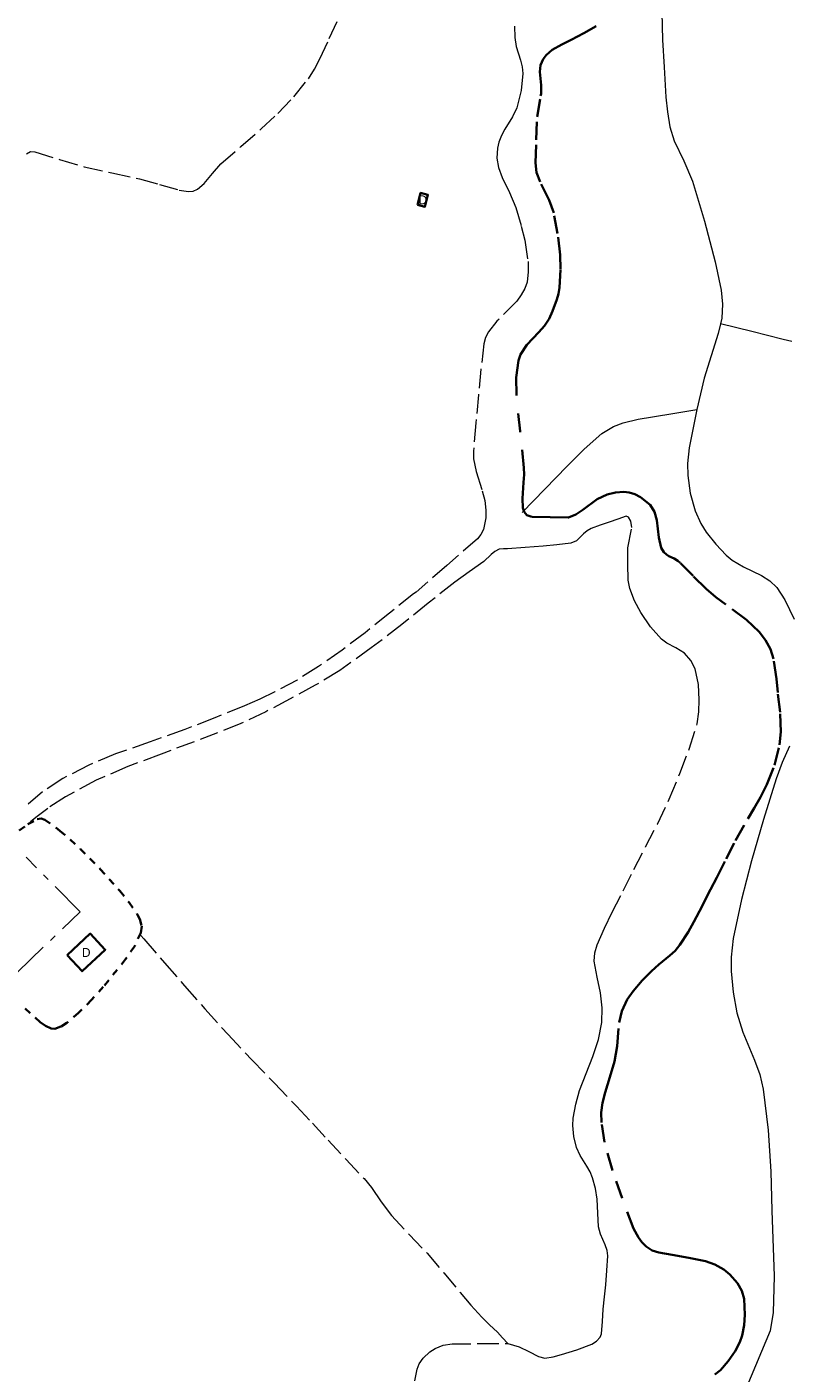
# Model space of a CAD drawing. Header units: metres. Extents: x 397317 to 400830, y 4588008 to 4590370.
# Tile 78 of 88: x 399890 to 400103, y 4589668 to 4590044. Entities that reach past the tile are written whole.
import ezdxf
from ezdxf.enums import TextEntityAlignment as Align

# ---------------------------------------------------------------- set-up
doc = ezdxf.new("R2010")
doc.units = ezdxf.units.M
doc.header["$MEASUREMENT"] = 0
for name, pattern in [('bt5mv20_filat', [17.375, 10, -2.75, 1.875, -2.75]), ('bt5mv20_nopinta', [10, 5, -5]), ('bt5mv20_tlin1', [7, 5.25, -1.75]), ('bt5mv20_tlin7', [3.75, 1.875, -1.875])]:
    doc.linetypes.add(name, pattern=pattern)
for name, color, linetype, lineweight in [('COB01_LN', 7, 'Continuous', 15), ('EDI01_CN', 7, 'Continuous', 15), ('EDI01_LN', 7, 'Continuous', 15), ('ESP02_LN', 7, 'Continuous', 15), ('FLU01_LN', 7, 'Continuous', 15), ('PAR01_LN', 7, 'Continuous', 15), ('TAN02_LN', 7, 'Continuous', 15)]:
    doc.layers.add(name, color=color, linetype=linetype, lineweight=lineweight)
doc.styles.add('034', font='txt')

msp = doc.modelspace()

# ---------------------------------------------------------------- linework, layer by layer
at = {"layer": 'COB01_LN', "color": 92, "linetype": 'bt5mv20_nopinta', "lineweight": 35}
for points in [[(400029.59, 4589955.06, 195.99), (400032.95, 4589958.61, 196.33), (400034.53, 4589960.43, 196.57), (400035.77, 4589962.39, 196.85), (400036.76, 4589964.5, 197.44), (400038, 4589967.72, 198.85), (400038.45, 4589969.39, 199.44), (400038.73, 4589971.1, 199.74), (400039, 4589976.26, 199.92), (400038.85, 4589980.23, 199.94), (400038.18, 4589986.2, 199.82), (400037.09, 4589992.01, 199.61), (400035.83, 4589995.51, 199.27), (400033.26, 4590000.64, 198.59), (400032.32, 4590003.26, 198.46), (400032, 4590005.96, 198.66), (400032.22, 4590012.42, 199.62), (400032.44, 4590018.87, 200.58), (400033.42, 4590024.69, 200.18), (400033.55, 4590025.29, 200.1), (400033.57, 4590027.72, 200.17), (400033.25, 4590031.43, 200.39), (400033.44, 4590033.24, 200.42), (400034.16, 4590034.98, 200.3), (400034.98, 4590036.08, 200.07), (400036.62, 4590037.55, 199.36), (400039.33, 4590039.06, 197.77), (400041.94, 4590040.37, 195.91), (400045.47, 4590042.21, 192.87), (400048.98, 4590044.13, 189.84)], [(400084.61, 4589696.6, 165.05), (400082.09, 4589698.04, 166.72), (400079.49, 4589698.94, 168.68), (400074.84, 4589699.88, 172.47), (400070.2, 4589700.75, 176.28), (400066.45, 4589701.4, 179.49), (400064.63, 4589701.96, 181.08), (400062.89, 4589703.07, 182.6), (400061.68, 4589704.32, 183.56), (400060.76, 4589705.59, 184.16), (400059.39, 4589708.1, 184.8), (400056.21, 4589716.59, 185.4), (400053.48, 4589724.33, 186.21), (400051.3, 4589732.2, 187.03), (400050.41, 4589737.73, 187.58), (400050.36, 4589740.5, 187.86), (400050.69, 4589743.23, 188.13), (400051.42, 4589746.13, 188.2), (400052.8, 4589750.44, 187.79), (400054.1, 4589754.74, 187.35), (400054.77, 4589759.06, 187.26), (400055.35, 4589765.63, 187.32), (400056.11, 4589768.89, 187.29), (400057.59, 4589772.07, 187.11), (400059.25, 4589774.47, 186.6), (400061.8, 4589777.43, 185.05), (400064.36, 4589780.07, 183.04), (400066.41, 4589781.92, 181.26), (400069.53, 4589784.36, 178.28), (400071, 4589785.72, 176.83), (400072.34, 4589787.36, 175.5), (400074.63, 4589790.96, 173.18), (400076.23, 4589793.78, 171.6), (400078.55, 4589798.21, 169.76), (400079.7, 4589800.49, 169.19), (400080.88, 4589802.81, 168.92), (400082.62, 4589806.23, 169.04), (400085.23, 4589811.39, 169.8), (400087.84, 4589816.51, 170.37), (400091.28, 4589822.59, 170.13), (400093.07, 4589825.62, 170.06), (400094.81, 4589828.68, 170.36), (400096.59, 4589832.2, 171.04), (400098.75, 4589837.63, 172.16), (400100.18, 4589843.28, 173.27), (400100.54, 4589846.93, 173.92), (400100.3, 4589852.44, 174.88), (400099.66, 4589857.95, 175.8), (400099.31, 4589861.69, 176.11), (400098.51, 4589867.3, 176), (400097.65, 4589869.99, 175.97), (400096.26, 4589872.55, 176.14), (400094.47, 4589874.84, 176.48), (400090.93, 4589878.22, 177.24), (400085.17, 4589882.5, 178.66), (400082.34, 4589884.59, 179.45), (400079.71, 4589886.87, 180.25), (400076.03, 4589890.5, 181.71), (400072.43, 4589894.12, 183.63), (400071.8, 4589894.68, 184.14), (400070.75, 4589895.34, 185.49), (400069.27, 4589896.03, 187.82), (400068.57, 4589896.47, 188.77), (400067.87, 4589897.12, 189.34), (400067.12, 4589898.36, 189.76), (400066.45, 4589901.2, 190.38), (400065.86, 4589906.11, 191.1), (400065.21, 4589908.42, 191.37), (400064, 4589910.36, 191.61), (400061.32, 4589912.55, 191.82), (400059.79, 4589913.34, 191.95), (400058.19, 4589913.84, 192.17), (400056.66, 4589914.02, 192.46), (400054.31, 4589913.83, 192.92), (400052.06, 4589913.29, 193.37), (400049.24, 4589911.91, 193.96), (400045.26, 4589908.98, 194.82), (400043.26, 4589907.69, 195.24), (400041.19, 4589906.87, 195.65), (400041.11, 4589906.86, 195.66), (400036.06, 4589906.96, 195.36), (400031, 4589907.05, 195.07), (400029.6, 4589907.47, 195.01), (400028.85, 4589908.41, 195.02), (400028.49, 4589909.57, 195.07), (400028.34, 4589912.16, 195.2), (400028.68, 4589916.66, 195.46), (400028.82, 4589918.83, 195.57), (400028.77, 4589920.75, 195.65), (400027.67, 4589930.94, 195.93), (400026.7, 4589941.13, 196.14), (400026.56, 4589945.93, 196.04), (400027.21, 4589950.72, 195.88), (400027.83, 4589952.42, 195.88), (400029.59, 4589955.06, 195.99)], [(400082.14, 4589667.27, 161.36), (400083.69, 4589668.54, 160.87), (400085.82, 4589670.97, 160.28), (400087.75, 4589673.79, 159.84), (400089.05, 4589676.31, 159.68), (400089.7, 4589678.22, 159.73), (400090.27, 4589681.08, 160.01), (400090.47, 4589683.92, 160.45), (400090.27, 4589688.42, 161.4), (400089.64, 4589690.64, 162.05), (400088.39, 4589692.83, 162.85), (400086.25, 4589695.25, 164.06), (400084.61, 4589696.6, 165.05)]]:
    msp.add_polyline3d(points, dxfattribs=at)
at = {"layer": 'EDI01_LN', "color": 1, "linetype": 'Continuous', "lineweight": 35}
for points in [[(399999.06, 4589994.19, 205.95), (399999.91, 4589997.56, 205.95), (400001.94, 4589997.05, 205.95), (400001.09, 4589993.68, 205.95), (399999.06, 4589994.19, 205.95)], [(399901.14, 4589784.5, 199.9), (399907.64, 4589790.52, 199.9), (399911.83, 4589786, 199.9), (399905.33, 4589779.98, 199.9), (399901.14, 4589784.5, 199.9)]]:
    msp.add_polyline3d(points, dxfattribs=at)
at = {"layer": 'ESP02_LN', "color": 254, "linetype": 'bt5mv20_tlin7', "lineweight": 35}
msp.add_polyline3d([(399887.81, 4589819.35, 200.42), (399890.19, 4589821.1, 200.42), (399892.76, 4589822.47, 200.42), (399893.87, 4589822.69, 200.42), (399894.95, 4589822.37, 200.42), (399899.17, 4589819.28, 200.21), (399904.93, 4589814.17, 199.4), (399910.41, 4589808.56, 198.58), (399915.92, 4589802.44, 198.02), (399918.45, 4589799.24, 197.75), (399920.86, 4589795.8, 197.45), (399921.5, 4589794.58, 197.25), (399922, 4589792.61, 196.79), (399921.77, 4589790.71, 196.51), (399919.95, 4589786.95, 196.5), (399917.49, 4589783.35, 196.51), (399911.27, 4589775.61, 196.33), (399907.97, 4589771.97, 196.24), (399904.32, 4589768.35, 196.18), (399901.11, 4589765.58, 196.17), (399899.43, 4589764.54, 196.17), (399897.71, 4589763.95, 196.18), (399896.69, 4589764, 196.18), (399895.09, 4589764.71, 196.19), (399893.62, 4589765.8, 196.25), (399889.22, 4589769.8, 196.68)], dxfattribs=at)
at = {"layer": 'FLU01_LN', "color": 150, "linetype": 'Continuous', "lineweight": 15}
for points in [[(400067.26, 4590047.94, 177.92), (400067.46, 4590040.31, 177.53), (400067.92, 4590032.69, 177.1), (400068.42, 4590024.35, 176.35), (400068.84, 4590020.2, 175.91), (400069.54, 4590016.07, 175.51), (400070.77, 4590012.15, 175.17), (400073.42, 4590006.54, 174.7), (400075.86, 4590000.84, 174.29), (400079.23, 4589989.65, 174.14), (400082.17, 4589978.3, 173.95), (400083.88, 4589970.39, 173.26), (400084.26, 4589966.43, 172.87), (400084.02, 4589962.51, 172.54), (400083.67, 4589960.97, 172.43)], [(400083.67, 4589960.97, 172.43), (400083.07, 4589958.3, 172.23), (400081.05, 4589952.05, 171.8), (400079.12, 4589945.76, 171.44), (400077.07, 4589936.99, 171.27)], [(400103.64, 4589956, 176.99), (400101.19, 4589956.63, 176.15), (400092.43, 4589958.81, 174.29), (400083.67, 4589960.97, 172.43)], [(400028.26, 4589908.22, 196.16), (400034.57, 4589914.71, 193.43), (400040.87, 4589921.2, 190.7), (400045.56, 4589925.94, 188.44), (400050.51, 4589930.28, 185.97), (400053.79, 4589932.23, 184.57), (400056.5, 4589933.26, 183.51), (400060.7, 4589934.32, 181.72), (400064.71, 4589935.01, 179.5), (400070.89, 4589936, 175.39), (400077.07, 4589936.99, 171.27)], [(400077.07, 4589936.99, 171.27), (400076.85, 4589936.05, 171.25), (400074.92, 4589926.31, 171.13), (400074.47, 4589921.92, 170.94), (400074.54, 4589918.6, 170.74), (400075.24, 4589913.61, 170.35), (400076.63, 4589908.66, 169.85), (400078.22, 4589905.12, 169.24), (400079.71, 4589902.72, 168.63), (400082.34, 4589899.41, 167.69), (400085.3, 4589896.28, 167.01), (400086.91, 4589894.93, 166.81), (400090.11, 4589893.08, 166.5), (400095.15, 4589890.66, 166.09), (400097.45, 4589889.16, 165.86), (400099.4, 4589887.22, 165.61), (400101.66, 4589883.83, 165.14), (400104.26, 4589878.41, 164.35)], [(400102.93, 4589842.87, 162.44), (400100.93, 4589838.38, 162.22), (400099.25, 4589833.81, 162), (400095.72, 4589822.38, 161.4), (400092.32, 4589810.85, 160.8), (400089.5, 4589800.03, 160.34), (400087.2, 4589789.13, 159.89), (400086.64, 4589783.98, 159.65), (400086.66, 4589780.06, 159.47), (400087.23, 4589774.18, 159.18), (400088.25, 4589768.37, 158.91), (400089.89, 4589762.98, 158.69), (400093.21, 4589755.12, 158.42), (400094.66, 4589751.14, 158.28), (400095.6, 4589747.03, 158.12), (400097.01, 4589735.54, 157.53), (400097.75, 4589724.05, 156.74), (400098.01, 4589713.11, 155.68), (400098.71, 4589694.78, 154.92), (400098.41, 4589684.62, 154.5), (400097.53, 4589679.51, 154.24), (400091.01, 4589663.89, 153.72)]]:
    msp.add_polyline3d(points, dxfattribs=at)
at = {"layer": 'PAR01_LN', "color": 3, "linetype": 'bt5mv20_tlin1', "lineweight": 15}
for points in [[(399889.8, 4590008.47, 208.98), (399890.97, 4590009.09, 208.98), (399892.16, 4590009.02, 208.98), (399899.01, 4590006.92, 208.78), (399905.9, 4590004.89, 208.42), (399913.62, 4590003.19, 208.07), (399921.36, 4590001.47, 207.64), (399926.92, 4589999.94, 207.2), (399932.46, 4589998.34, 206.72), (399935.07, 4589997.93, 206.49), (399936.37, 4589998.08, 206.37), (399937.59, 4589998.61, 206.27), (399939.48, 4590000.22, 206.22), (399941.73, 4590003.02, 206.38), (399944.08, 4590005.68, 206.49), (399949.73, 4590010.53, 206.4), (399955.36, 4590015.43, 206.32), (399960.03, 4590019.8, 206.34), (399964.5, 4590024.4, 206.31), (399968.56, 4590029.44, 206.15), (399970.29, 4590032.15, 206.06), (399971.77, 4590035, 205.98), (399974.37, 4590040.68, 205.85), (399976.97, 4590046.35, 205.71)], [(400026.15, 4590044.12, 203.96), (400026.18, 4590040.96, 203.96), (400026.59, 4590038.45, 203.96), (400027.79, 4590034.69, 203.96), (400028.29, 4590032.8, 203.96), (400028.49, 4590030.92, 203.96), (400028, 4590026.15, 203.95), (400026.74, 4590021.37, 203.92), (400025.62, 4590018.86, 203.86), (400023.46, 4590015.37, 203.67), (400022.47, 4590013.62, 203.58), (400021.73, 4590011.76, 203.52), (400021.35, 4590010.02, 203.53), (400021.22, 4590007.31, 203.62), (400021.62, 4590004.67, 203.66), (400022.65, 4590001.83, 203.54), (400024.7, 4589997.68, 203.2), (400026.5, 4589993.44, 203.01), (400028.03, 4589988.3, 203.08), (400029.03, 4589984.35, 203.18), (400029.92, 4589978.41, 203.34), (400029.96, 4589975.47, 203.39), (400029.64, 4589972.6, 203.42), (400029, 4589970.81, 203.43), (400028.03, 4589969.1, 203.42), (400026.76, 4589967.29, 203.39), (400021.23, 4589961.67, 203.27), (400018.88, 4589958.74, 203.21), (400018.07, 4589957.11, 203.19), (400017.6, 4589955.33, 203.16), (400016.75, 4589948.25, 203.09), (400016.09, 4589941.15, 203), (400015.35, 4589933.25, 202.78), (400014.67, 4589925.36, 202.51), (400014.69, 4589923.27, 202.44), (400015.4, 4589919.65, 202.3), (400017.13, 4589914.26, 202.09), (400017.84, 4589911.57, 201.99), (400018.15, 4589908.87, 201.89), (400018.09, 4589906.73, 201.87), (400017.45, 4589903.48, 201.92), (400016.77, 4589902.04, 201.92), (400015.76, 4589900.86, 201.88), (400007.19, 4589893.43, 201.34), (399998.62, 4589886, 200.79), (399997.94, 4589885.5, 200.83), (399991.17, 4589880.07, 201.4), (399984.39, 4589874.64, 201.96), (399977.97, 4589869.79, 202.37), (399971.38, 4589865.14, 202.75), (399965.42, 4589861.4, 203.09), (399959.21, 4589858.07, 203.35), (399954.99, 4589856.05, 203.41), (399950.71, 4589854.18, 203.41), (399942.4, 4589850.82, 203.41), (399934.05, 4589847.57, 203.41), (399924.38, 4589844.13, 203.38), (399914.69, 4589840.73, 203.31), (399907.2, 4589837.63, 203.14), (399899.96, 4589833.9, 202.94), (399894.28, 4589830.14, 202.92), (399889.15, 4589825.7, 202.9)], [(400024.29, 4589675.99, 185.66), (400027.46, 4589675.03, 185.79), (400030.16, 4589673.75, 185.92), (400032.8, 4589672.33, 186.06), (400034.62, 4589671.89, 186.14), (400036.94, 4589672.21, 186.15), (400039.27, 4589672.9, 186.14), (400043.52, 4589674.17, 186.23), (400047.69, 4589675.78, 186.3), (400049.05, 4589676.59, 186.3), (400050.09, 4589677.71, 186.3), (400050.44, 4589678.62, 186.3), (400050.7, 4589682.09, 186.3), (400050.86, 4589685.55, 186.31), (400051.23, 4589688.95, 186.65), (400051.6, 4589692.35, 187.07), (400051.97, 4589696.38, 187.26), (400052.2, 4589700.42, 187.43), (400052.02, 4589701.98, 187.49), (400051.5, 4589703.51, 187.55), (400050.13, 4589706.52, 187.66), (400049.56, 4589708.59, 187.71), (400049.4, 4589712.42, 187.59), (400049.23, 4589716.27, 187.39), (400048.72, 4589719.29, 187.36), (400047.96, 4589722.27, 187.51), (400047.28, 4589723.95, 187.73), (400046.38, 4589725.5, 188), (400044.44, 4589728.54, 188.6), (400043.44, 4589730.76, 188.94), (400042.69, 4589733.82, 189.3), (400042.43, 4589736.92, 189.64), (400042.56, 4589738.96, 189.82), (400043.25, 4589742.83, 190.1), (400044.33, 4589746.67, 190.34), (400046.19, 4589751.45, 190.61), (400048.06, 4589756.21, 190.86), (400049.56, 4589760.89, 191.05), (400050.56, 4589765.67, 191.16), (400050.62, 4589769.81, 191.11), (400050.17, 4589773.94, 191.03), (400049.21, 4589778.38, 191.11), (400048.39, 4589782.81, 191.29), (400048.55, 4589785.11, 191.52), (400049.24, 4589787.4, 191.71), (400051.29, 4589792.04, 191.65), (400053.45, 4589796.47, 191.56), (400056.46, 4589802.47, 191.62), (400059.49, 4589808.46, 191.74), (400062.77, 4589814.8, 192), (400066.06, 4589821.14, 192.24), (400069.32, 4589828.14, 192.37), (400072.33, 4589835.28, 192.48), (400074.97, 4589842.11, 192.6), (400077.16, 4589849.16, 192.92), (400077.67, 4589852.49, 193.2), (400077.76, 4589855.83, 193.51), (400077.55, 4589860.17, 193.92), (400076.62, 4589864.5, 194.33), (400075.41, 4589866.87, 194.57), (400073.62, 4589868.87, 194.78), (400071.24, 4589870.43, 194.87), (400068.71, 4589871.71, 194.88), (400067.21, 4589872.82, 194.95), (400064.08, 4589876.3, 195.25), (400061.45, 4589880.24, 195.57), (400059.67, 4589883.56, 195.83), (400058.35, 4589886.96, 196.1), (400057.93, 4589889.35, 196.26), (400057.77, 4589893.87, 196.47), (400057.76, 4589898.39, 196.61), (400058.87, 4589903.99, 196.79), (400058.61, 4589905.85, 196.83), (400058.02, 4589906.92, 196.84), (400057.35, 4589907.18, 196.84), (400054.96, 4589906.36, 196.86), (400052.57, 4589905.53, 196.87), (400050.08, 4589904.66, 196.87), (400047.59, 4589903.78, 196.87), (400046.43, 4589903.14, 196.87), (400045.41, 4589902.22, 196.87), (400043.41, 4589900.33, 196.87), (400041.84, 4589899.65, 196.87), (400037.98, 4589899.19, 196.99), (400034.11, 4589898.85, 197.24), (400029.15, 4589898.46, 197.72), (400024.2, 4589898.07, 198.18), (400023.02, 4589898.09, 198.18), (400021.86, 4589897.97, 198.18), (400020.66, 4589897.34, 198.27), (400019.61, 4589896.45, 198.36), (400017.56, 4589894.57, 198.53), (400013.47, 4589891.67, 198.84), (400009.42, 4589888.72, 199.14), (400002.05, 4589882.86, 199.55)], [(400002.05, 4589882.86, 199.55), (399994.7, 4589876.95, 199.92), (399986.13, 4589870.36, 200.44), (399977.33, 4589864.08, 200.97), (399970.49, 4589859.93, 201.38), (399963.44, 4589856.13, 201.78), (399956.65, 4589852.52, 201.97), (399949.71, 4589849.25, 201.89), (399943.2, 4589846.67, 201.63), (399936.67, 4589844.17, 201.38), (399927.4, 4589840.69, 201.2), (399918.12, 4589837.22, 201.04), (399909.27, 4589833.39, 200.94), (399900.75, 4589828.78, 200.84), (399895.73, 4589825.52, 200.49), (399892.77, 4589823.25, 200.18), (399891.01, 4589821.9, 200), (399890.19, 4589821.1, 200.42)], [(399921.74, 4589789.99, 196.44), (399922.57, 4589789.03, 196.32), (399928.37, 4589782.38, 195.6), (399933.98, 4589775.94, 195.12), (399939.61, 4589769.51, 194.66), (399946.12, 4589762.32, 194), (399952.76, 4589755.26, 193.32), (399959.02, 4589748.78, 192.65), (399965.26, 4589742.27, 191.99), (399969.66, 4589737.52, 191.57), (399974.05, 4589732.76, 191.2), (399979.09, 4589727.4, 190.8), (399984.12, 4589722.03, 190.42), (399986.14, 4589719.54, 190.27), (399988.85, 4589715.55, 190.05), (399991.73, 4589711.69, 189.8), (399996.73, 4589706.44, 189.09), (400001.7, 4589701.17, 188.25), (400006.35, 4589695.68, 187.59), (400010.99, 4589690.18, 186.94), (400013.96, 4589686.71, 186.36), (400016.98, 4589683.29, 185.88), (400019.14, 4589681.19, 185.82), (400021.34, 4589679.11, 185.78), (400022.82, 4589677.55, 185.72), (400024.29, 4589675.99, 185.66)], [(399998.32, 4589665.51, 185.79), (399998.91, 4589668.74, 185.77), (399999.54, 4589670.31, 185.75), (400000.61, 4589671.84, 185.72), (400002.47, 4589673.6, 185.62), (400003.93, 4589674.58, 185.49), (400006.25, 4589675.53, 185.31), (400008.72, 4589675.86, 185.26), (400016.5, 4589675.92, 185.46), (400024.29, 4589675.99, 185.66)]]:
    msp.add_polyline3d(points, dxfattribs=at)
at = {"layer": 'TAN02_LN', "color": 7, "linetype": 'bt5mv20_filat', "lineweight": 15}
msp.add_polyline3d([(399872.95, 4589795.18, 199.08), (399887.28, 4589779.79, 197.41), (399904.83, 4589796.61, 197.41), (399889.68, 4589811.87, 199.64)], dxfattribs=at)

# ---------------------------------------------------------------- texts
at = {"layer": 'EDI01_CN', "color": 251, "linetype": 'Continuous', "lineweight": 0, "style": '034'}
for p in [(400000.5, 4589995.62), (399906.49, 4589785.25)]:
    msp.add_text('D', height=2.5, dxfattribs=at).set_placement(p, align=Align.MIDDLE_CENTER)

doc.saveas('drawing.dxf')
